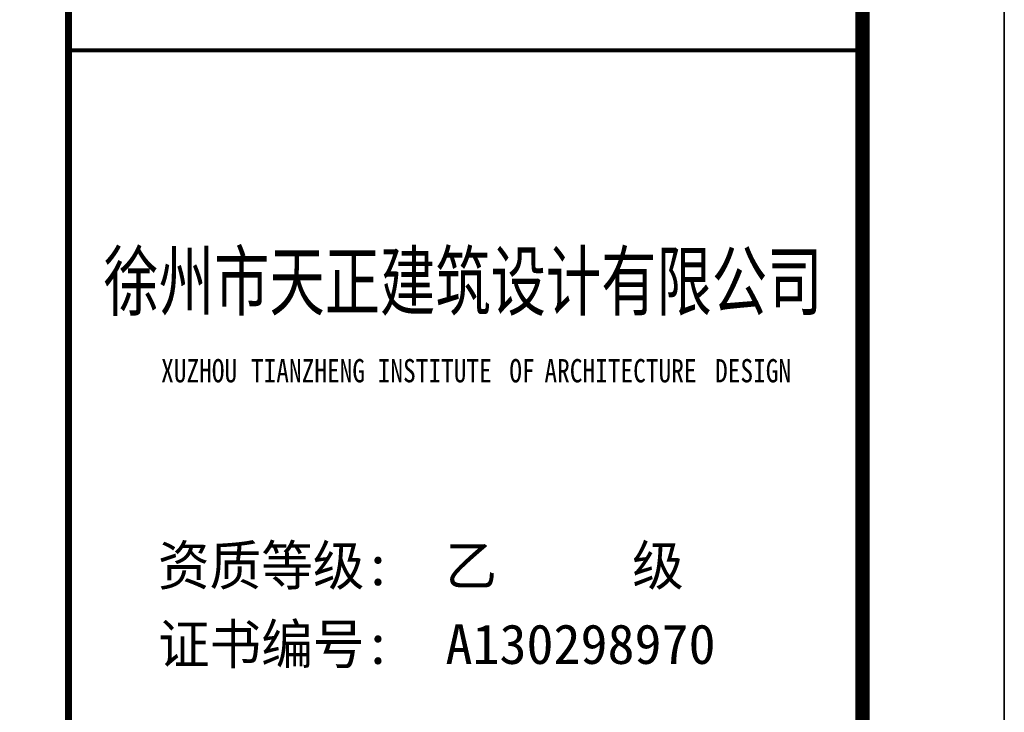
# Model space of a CAD drawing. Extents: x -302077 to 107904, y -9283 to 295706.
# Tile 185 of 256: x 100961 to 107904, y 7847 to 12734. Entities that reach past the tile are written whole.
import ezdxf
from ezdxf.enums import TextEntityAlignment as Align

# ---------------------------------------------------------------- set-up
doc = ezdxf.new("R2010")
doc.units = 0
doc.header["$LTSCALE"] = 500
doc.header["$MEASUREMENT"] = 0
doc.layers.get('0').update_dxf_attribs({"linetype": 'CONTINUOUS'})
for name, color, linetype in [('PUB_TITLE', 4, 'CONTINUOUS'), ('SHEET_TEXT', 3, 'CONTINUOUS'), ('TK', 7, 'CONTINUOUS')]:
    doc.layers.add(name, color=color, linetype=linetype)
doc.styles.add('-宋体', font='txt', dxfattribs={"width": 0.8})
doc.styles.add('黑体', font='simhei.ttf', dxfattribs={"width": 0.7, "height": 300})

# ---------------------------------------------------------------- blocks, each defined once
blk = doc.blocks.new('wrtgtg')
at = {"color": 4}
blk.add_line((7804.3, -4841.2), (7804.3, 52558.8), dxfattribs=at)
at = {"layer": 'PUB_TITLE'}
for p, q in [((8804.3, 53558.8), (8804.3, -5841.2)), ((7804.3, -4841.2), (7804.3, 52558.8))]:
    blk.add_line(p, q, dxfattribs=at)
blk.add_lwpolyline([(-75295.7, -5841.2), (8804.3, -5841.2), (8804.3, 53558.8), (-75295.7, 53558.8)], close=True, dxfattribs=at)
at = {"layer": 'PUB_TITLE', "const_width": 100}
blk.add_lwpolyline([(-72795.7, -4841.2), (7804.3, -4841.2), (7804.3, 52558.8), (-72795.7, 52558.8)], close=True, dxfattribs=at)
at = {"layer": 'PUB_TITLE'}
for points, const_width in [([(2204.3, -4841.2), (2204.3, 52558.8)], 50), ([(2204.3, 15958.8), (7804.3, 15958.8)], 29.7)]:
    blk.add_lwpolyline(points, dxfattribs=dict(at, const_width=const_width))
at = {"style": '黑体', "width": 0.8}
for s, height, p in [('XUZHOU', 164.29, (2857.8, 13616.7)), ('TIANZHENG', 164.29, (3491.3, 13616.7)), ('INSTITUTE', 164.29, (4385.3, 13616.7)), ('OF', 164.29, (5313.5, 13616.7)), ('ARCHITECTURE', 164.293, (5561.1, 13616.7)), ('DESIGN', 164.29, (6764.4, 13616.7))]:
    blk.add_text(s, height=height, dxfattribs=at).set_placement(p)
at = {"layer": 'SHEET_TEXT', "style": '-宋体', "width": 0.75}
blk.add_text('徐州市天正建筑设计有限公司', height=400, dxfattribs=at).set_placement((4986.7, 14130.8), align=Align.CENTER)
at = {"layer": 'TK', "style": '-宋体'}
for s, p in [('资质等级:  乙     级', (2835.8, 12185.2)), ('证书编号:  A130298970', (2835.8, 11630.1))]:
    blk.add_text(s, height=280, dxfattribs=at).set_placement(p)

msp = doc.modelspace()

# ---------------------------------------------------------------- block references
msp.add_blockref('wrtgtg', (99100.057, -3441.74))

doc.saveas('drawing.dxf')
